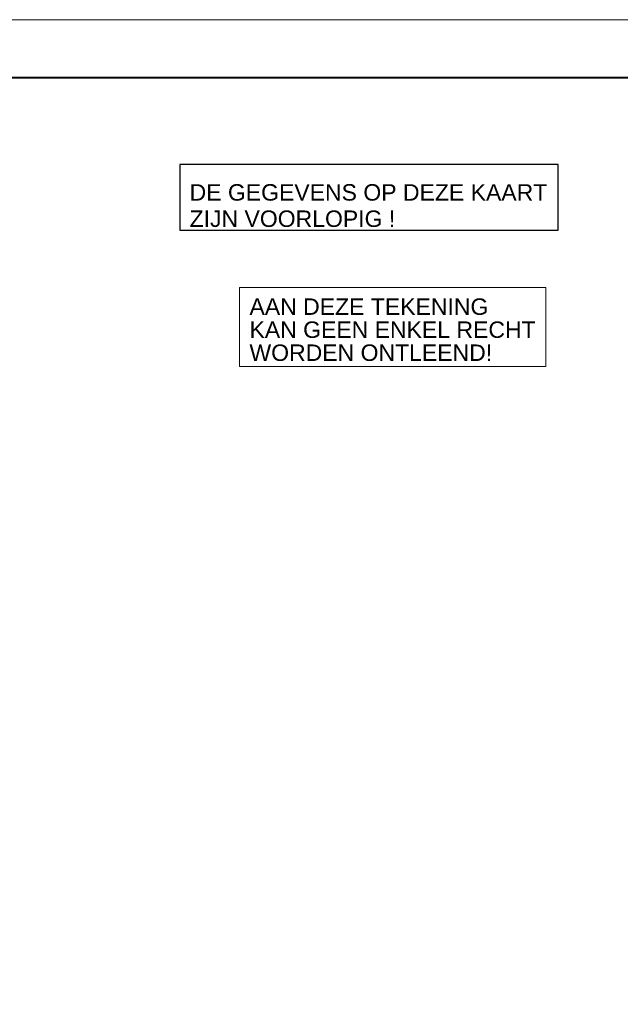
# Model space of a CAD drawing. Header units: metres. Extents: x 160756 to 160966, y 503283 to 503570.
# Tile 17 of 26: x 160865 to 160910, y 503355 to 503430. Entities that reach past the tile are written whole.
import ezdxf
from ezdxf.enums import TextEntityAlignment as Align

# ---------------------------------------------------------------- set-up
doc = ezdxf.new("R2010")
doc.units = ezdxf.units.M
doc.header["$MEASUREMENT"] = 0
doc.linetypes.add('DGN Style 7', pattern=[13.626466, 6.13191, -2.725293, 2.04397, -2.725293])
doc.layers.add('kader', color=7, linetype='Continuous', lineweight=0)
doc.layers.add('tekening-onderhoek', color=7, linetype='Continuous', lineweight=0)
doc.styles.add('ARIAL', font='arial.ttf', dxfattribs={"height": 2.5})
doc.styles.add('Style-Arial', font='arial.ttf')

# ---------------------------------------------------------------- blocks, each defined once
blk = doc.blocks.new('KA3')
at = {"linetype": 'DGN Style 7'}
blk.add_wipeout([(4200, 0), (4200, 2946), (0, 2946), (0, 0), (4200, 0), (4080, 110), (118.4, 110), (118.4, 2836), (4080, 2836), (4080, 110)], dxfattribs=at)
at = {"layer": 'kader', "color": 7, "linetype": 'Continuous', "lineweight": 0, "flags": 128}
blk.add_lwpolyline([(0, 2946), (4200, 2946), (4200, 0), (0, 0)], close=True, dxfattribs=at)
at = {"layer": 'kader', "color": 7, "linetype": 'Continuous', "lineweight": 40, "flags": 128}
blk.add_lwpolyline([(96.4, 2858), (4103.6, 2858), (4103.6, 88), (96.4, 88)], close=True, dxfattribs=at)
blk = doc.blocks.new('A3 zw')
at = {"layer": 'kader', "color": 7, "linetype": 'Continuous', "lineweight": 0, "xscale": 0.09999999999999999, "yscale": 0.09999999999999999, "zscale": 0.09999999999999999}
blk.add_blockref('KA3', (0, 0), dxfattribs=at)
at = {"layer": 'tekening-onderhoek', "color": 7}
for tag, height, style in [('titel', 5, 'Style-Arial'), ('titelregel2', 5, 'Style-Arial'), ('titelregel3', 5, 'Style-Arial'), ('titelregel4', 5, 'Style-Arial'), ('archiefnummer', 3.5, 'ARIAL'), ('van bladen', 2, 'Style-Arial'), ('schaal', 2, 'ARIAL'), ('datum', 2, 'ARIAL'), ('gewijzigd', 2, 'ARIAL'), ('gewijzigd2', 2, 'ARIAL'), ('get2', 2, 'ARIAL'), ('get3', 2, 'ARIAL'), ('get1', 2, 'ARIAL'), ('blad ', 2, 'Style-Arial')]:
    blk.add_attdef(tag, (0, 0), '', height=height, dxfattribs=dict(at, style=style))
blk = doc.blocks.new('STMP4')
at = {"flags": 128}
blk.add_lwpolyline([(0, 0), (575, 0), (575, 100), (0, 100)], close=True, dxfattribs=at)
at = {"style": 'ARIAL'}
for s, p in [('DE GEGEVENS OP DEZE KAART', (15, 57.5)), ('ZIJN VOORLOPIG !', (15, 17.5))]:
    blk.add_text(s, height=25, dxfattribs=at).set_placement(p, align=Align.MIDDLE_LEFT)
blk = doc.blocks.new('STMP5')
at = {"color": 7, "linetype": 'Continuous', "lineweight": 0, "flags": 128}
blk.add_lwpolyline([(0, 0), (465, 0), (465, 120), (0, 120)], close=True, dxfattribs=at)
at = {"color": 7, "linetype": 'Continuous', "lineweight": 0, "insert": (15, 55.8), "char_height": 25, "attachment_point": 4, "line_spacing_factor": 0.84, "style": 'ARIAL'}
blk.add_mtext('AAN DEZE TEKENING\\PKAN GEEN ENKEL RECHT\\PWORDEN ONTLEEND!', dxfattribs=at)

msp = doc.modelspace()

# ---------------------------------------------------------------- block references
at = {"layer": 'kader', "color": 7, "linetype": 'Continuous', "lineweight": 0, "xscale": 0.5, "yscale": 0.5, "zscale": 0.5, "rotation": 1.825240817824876e-11}
msp.add_blockref('A3 zw', (160755.734, 503282.88), dxfattribs=at)

# ---------------------------------------------------------------- next in the draw order: block references
at = {"xscale": 0.05, "yscale": 0.05, "zscale": 0.05}
msp.add_blockref('STMP4', (160877.026, 503414.181), dxfattribs=at)
at = {"color": 7, "linetype": 'Continuous', "lineweight": 0, "xscale": 0.05, "yscale": 0.05, "zscale": 0.05}
msp.add_blockref('STMP5', (160881.574, 503403.826), dxfattribs=at)

doc.saveas('drawing.dxf')
